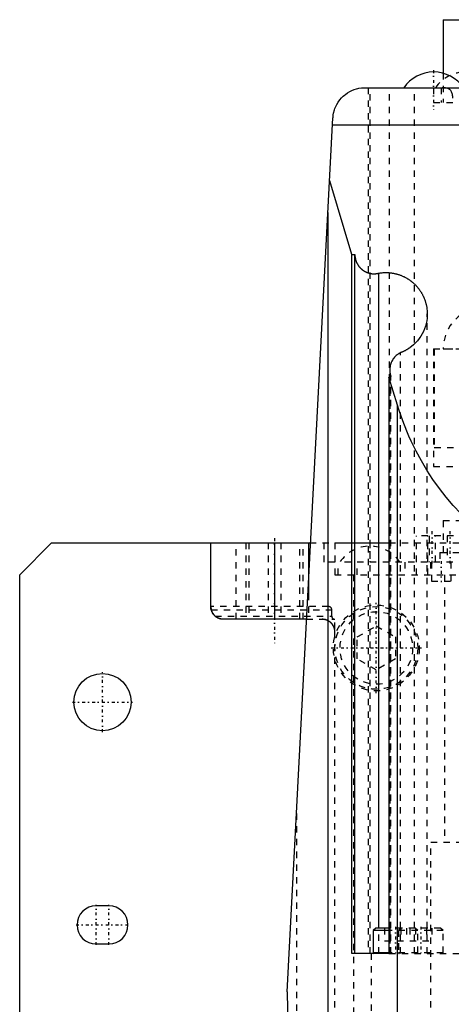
# Model space of a CAD drawing. Extents: x -100 to 100, y -99 to 429.
# Tile 11 of 14: x -100 to -32, y 84 to 238. Entities that reach past the tile are written whole.
import ezdxf

# ---------------------------------------------------------------- set-up
doc = ezdxf.new("R2010")
doc.units = 0
doc.linetypes.add('CENTER', pattern=[1.5, 0.45, -0.5, 0.05, -0.5])
doc.linetypes.add('DASHED', pattern=[2, 1, -1])
for name, color, linetype in [('AM_0', 7, 'CONTINUOUS'), ('AM_3', 7, 'DASHED'), ('AM_7', 7, 'CENTER')]:
    doc.layers.add(name, color=color, linetype=linetype)

msp = doc.modelspace()

# ---------------------------------------------------------------- linework, layer by layer
at = {"layer": 'AM_0', "color": 7, "linetype": 'CONTINUOUS'}
for p, q in [((-33.5, 238.2), (-33.5, 229.79)), ((-33.5, 238.2), (-28.34, 238.2)), ((-45.81, 227.5), (-22.55, 227.5)), ((-58, 85.5), (-50.81, 222.76)), ((-22.55, 221.64), (-50.87, 221.64)), ((-47.82, 201.29), (-51.32, 212.9)), ((-51.58, 36.5), (-51.58, 207.93)), ((-47.82, 201.29), (-47.36, 201.29)), ((-47.82, 91.5), (-47.82, 201.29)), ((-47.36, 91.5), (-47.36, 201.29)), ((-43.63, 95.5), (-43.63, 198.38)), ((-41.89, 183.18), (-41.89, 182.09)), ((-41.71, 182.15), (-42.01, 182.05)), ((-40.68, 177.66), (-42.01, 182.05)), ((-42.01, 182.05), (-42.01, 91.5)), ((-40.68, 36.5), (-40.68, 177.66)), ((-100, 151), (-95, 156)), ((-95, 156), (-54.43, 156)), ((-70, 146), (-70, 156)), ((-60, 156), (-60, 144)), ((-54.64, 156), (-54.64, 148.01)), ((-50.5, 156), (-42.01, 156)), ((-100, 32), (-100, 151)), ((-70, 146), (-69.99, 146)), ((-54.97, 144), (-68, 144)), ((-86, 99), (-88, 99)), ((-44.1, 95.5), (-44.5, 95.1)), ((-44.5, 95.1), (-44.5, 91.6)), ((-42.01, 95.1), (-44.5, 95.1)), ((-42.01, 95.5), (-44.1, 95.5)), ((-88, 93), (-86, 93)), ((-42.01, 91.5), (-47.82, 91.5)), ((-42.01, 91.6), (-44.5, 91.6)), ((-58, 85.5), (-57.14, 36.5))]:
    msp.add_line(p, q, dxfattribs=at)
for points in [[(-50.81, 222.76, 0), (-50.8, 222.81, 0), (-50.8, 222.9, 0), (-50.79, 222.98, 0), (-50.79, 223.03, 0), (-50.78, 223.07, 0), (-50.77, 223.16, 0), (-50.76, 223.25, 0), (-50.7, 223.54, 0), (-50.57, 224.03, 0), (-50.49, 224.26, 0), (-50.41, 224.48, 0), (-50.21, 224.89, 0), (-49.99, 225.26, 0), (-49.74, 225.59, 0), (-49.47, 225.91, 0), (-49.18, 226.2, 0), (-49.02, 226.33, 0), (-48.86, 226.46, 0), (-48.53, 226.7, 0), (-48.18, 226.9, 0), (-47.83, 227.08, 0), (-47.46, 227.22, 0), (-47.09, 227.33, 0), (-46.91, 227.38, 0), (-46.72, 227.42, 0), (-46.35, 227.47, 0), (-45.99, 227.5, 0), (-45.81, 227.5, 0)], [(-47.36, 201.29, 0), (-47.36, 201.26, 0), (-47.36, 201.21, 0), (-47.36, 201.16, 0), (-47.36, 201.14, 0), (-47.35, 201.11, 0), (-47.35, 201.06, 0), (-47.35, 201.01, 0), (-47.34, 200.96, 0), (-47.34, 200.91, 0), (-47.33, 200.86, 0), (-47.33, 200.84, 0), (-47.32, 200.81, 0), (-47.31, 200.76, 0), (-47.3, 200.71, 0), (-47.29, 200.66, 0), (-47.28, 200.61, 0), (-47.27, 200.57, 0), (-47.27, 200.54, 0), (-47.26, 200.52, 0), (-47.25, 200.47, 0), (-47.23, 200.42, 0), (-47.22, 200.4, 0), (-47.22, 200.37, 0), (-47.2, 200.32, 0), (-47.18, 200.28, 0), (-47.17, 200.25, 0), (-47.17, 200.23, 0), (-47.15, 200.18, 0), (-47.13, 200.13, 0), (-47.11, 200.09, 0), (-47.09, 200.04, 0), (-47.07, 200, 0), (-47.06, 199.97, 0), (-47.04, 199.95, 0), (-47.02, 199.91, 0), (-47, 199.86, 0), (-46.97, 199.82, 0), (-46.95, 199.77, 0), (-46.92, 199.73, 0), (-46.91, 199.71, 0), (-46.9, 199.69, 0), (-46.87, 199.64, 0), (-46.84, 199.6, 0), (-46.81, 199.56, 0), (-46.78, 199.52, 0), (-46.75, 199.48, 0), (-46.74, 199.46, 0), (-46.72, 199.44, 0), (-46.69, 199.4, 0), (-46.66, 199.36, 0), (-46.63, 199.32, 0), (-46.59, 199.28, 0), (-46.56, 199.25, 0), (-46.54, 199.23, 0), (-46.52, 199.21, 0), (-46.49, 199.17, 0), (-46.45, 199.14, 0), (-46.42, 199.1, 0), (-46.38, 199.07, 0), (-46.34, 199.04, 0), (-46.32, 199.02, 0), (-46.3, 199, 0), (-46.27, 198.97, 0), (-46.23, 198.94, 0), (-46.21, 198.92, 0), (-46.19, 198.91, 0), (-46.15, 198.88, 0), (-46.11, 198.85, 0), (-46.08, 198.83, 0), (-46.06, 198.82, 0), (-46.02, 198.79, 0), (-45.98, 198.76, 0), (-45.94, 198.74, 0), (-45.89, 198.71, 0), (-45.85, 198.68, 0), (-45.83, 198.67, 0), (-45.81, 198.66, 0), (-45.76, 198.64, 0), (-45.72, 198.61, 0), (-45.67, 198.59, 0), (-45.63, 198.57, 0), (-45.58, 198.55, 0), (-45.56, 198.54, 0), (-45.53, 198.53, 0), (-45.49, 198.51, 0), (-45.44, 198.49, 0), (-45.39, 198.47, 0), (-45.35, 198.45, 0), (-45.3, 198.44, 0), (-45.27, 198.43, 0), (-45.25, 198.42, 0), (-45.2, 198.41, 0), (-45.15, 198.39, 0), (-45.1, 198.38, 0), (-45.06, 198.37, 0), (-45.01, 198.36, 0), (-44.98, 198.35, 0), (-44.96, 198.35, 0), (-44.91, 198.34, 0), (-44.86, 198.33, 0), (-44.81, 198.32, 0), (-44.76, 198.31, 0), (-44.71, 198.31, 0), (-44.68, 198.3, 0), (-44.66, 198.3, 0), (-44.61, 198.3, 0), (-44.56, 198.29, 0), (-44.53, 198.29, 0), (-44.51, 198.29, 0), (-44.46, 198.29, 0), (-44.41, 198.29, 0), (-44.38, 198.29, 0), (-44.36, 198.29, 0), (-44.31, 198.29, 0), (-44.26, 198.29, 0), (-44.2, 198.29, 0), (-44.15, 198.29, 0), (-44.1, 198.3, 0), (-44.08, 198.3, 0), (-44.05, 198.3, 0), (-44, 198.31, 0), (-43.95, 198.31, 0), (-43.9, 198.32, 0), (-43.85, 198.33, 0), (-43.8, 198.34, 0), (-43.78, 198.34, 0), (-43.75, 198.35, 0), (-43.71, 198.36, 0), (-43.66, 198.37, 0), (-43.63, 198.38, 0)], [(-43.63, 198.38, 0), (-43.58, 198.39, 0), (-43.48, 198.4, 0), (-43.37, 198.42, 0), (-43.32, 198.42, 0), (-43.27, 198.43, 0), (-43.16, 198.44, 0), (-43.06, 198.45, 0), (-42.95, 198.46, 0), (-42.85, 198.47, 0), (-42.74, 198.47, 0), (-42.69, 198.47, 0), (-42.64, 198.47, 0), (-42.53, 198.48, 0), (-42.43, 198.48, 0), (-42.32, 198.47, 0), (-42.22, 198.47, 0), (-42.11, 198.46, 0), (-42.06, 198.46, 0), (-42.01, 198.46, 0), (-41.9, 198.45, 0), (-41.8, 198.44, 0), (-41.75, 198.43, 0), (-41.7, 198.43, 0), (-41.59, 198.41, 0), (-41.49, 198.4, 0), (-41.44, 198.39, 0), (-41.38, 198.38, 0), (-41.28, 198.36, 0), (-41.18, 198.34, 0), (-41.08, 198.32, 0), (-40.97, 198.29, 0), (-40.87, 198.27, 0), (-40.82, 198.26, 0), (-40.77, 198.24, 0), (-40.67, 198.21, 0), (-40.57, 198.18, 0), (-40.47, 198.15, 0), (-40.37, 198.12, 0), (-40.27, 198.08, 0), (-40.22, 198.06, 0), (-40.17, 198.04, 0), (-40.07, 198.01, 0), (-39.98, 197.97, 0), (-39.88, 197.92, 0), (-39.78, 197.88, 0), (-39.69, 197.84, 0), (-39.64, 197.81, 0), (-39.59, 197.79, 0), (-39.5, 197.74, 0), (-39.41, 197.69, 0), (-39.32, 197.64, 0), (-39.22, 197.59, 0), (-39.13, 197.54, 0), (-39.09, 197.51, 0), (-39.04, 197.48, 0), (-38.96, 197.42, 0), (-38.87, 197.37, 0), (-38.78, 197.31, 0), (-38.7, 197.25, 0), (-38.61, 197.18, 0), (-38.57, 197.15, 0), (-38.53, 197.12, 0), (-38.45, 197.06, 0), (-38.36, 196.99, 0), (-38.32, 196.96, 0), (-38.28, 196.92, 0), (-38.2, 196.85, 0), (-38.13, 196.78, 0), (-38.09, 196.75, 0), (-38.05, 196.71, 0), (-37.97, 196.64, 0), (-37.9, 196.56, 0), (-37.82, 196.49, 0), (-37.75, 196.41, 0), (-37.68, 196.34, 0), (-37.65, 196.3, 0), (-37.61, 196.26, 0), (-37.54, 196.18, 0), (-37.47, 196.1, 0), (-37.41, 196.01, 0), (-37.34, 195.93, 0), (-37.28, 195.85, 0), (-37.25, 195.81, 0), (-37.22, 195.76, 0), (-37.16, 195.68, 0), (-37.1, 195.59, 0), (-37.04, 195.5, 0), (-36.98, 195.41, 0), (-36.93, 195.32, 0), (-36.9, 195.28, 0), (-36.88, 195.23, 0), (-36.82, 195.14, 0), (-36.77, 195.05, 0), (-36.73, 194.96, 0), (-36.68, 194.86, 0), (-36.63, 194.77, 0), (-36.61, 194.72, 0), (-36.59, 194.67, 0), (-36.54, 194.58, 0), (-36.5, 194.48, 0), (-36.46, 194.38, 0), (-36.43, 194.28, 0), (-36.39, 194.19, 0), (-36.37, 194.14, 0), (-36.35, 194.09, 0), (-36.32, 193.99, 0), (-36.29, 193.89, 0), (-36.27, 193.84, 0), (-36.26, 193.79, 0), (-36.23, 193.68, 0), (-36.2, 193.58, 0), (-36.19, 193.53, 0), (-36.18, 193.48, 0), (-36.15, 193.38, 0), (-36.13, 193.28, 0), (-36.07, 192.91, 0), (-36.01, 192.29, 0), (-36, 191.97, 0)], [(-36, 191.97, 0), (-36, 191.75, 0), (-36.03, 191.32, 0), (-36.09, 190.88, 0), (-36.13, 190.67, 0), (-36.18, 190.46, 0), (-36.29, 190.04, 0), (-36.44, 189.63, 0), (-36.61, 189.22, 0), (-36.8, 188.84, 0), (-37.03, 188.46, 0), (-37.15, 188.28, 0), (-37.27, 188.1, 0), (-37.54, 187.76, 0), (-37.84, 187.44, 0), (-38.15, 187.13, 0), (-38.48, 186.85, 0), (-38.69, 186.7, 0), (-38.75, 186.66, 0), (-38.81, 186.62, 0), (-38.84, 186.6, 0), (-38.87, 186.58, 0), (-38.93, 186.54, 0), (-38.99, 186.5, 0), (-39.02, 186.48, 0), (-39.05, 186.46, 0), (-39.11, 186.42, 0), (-39.17, 186.38, 0), (-39.2, 186.36, 0), (-39.23, 186.34, 0), (-39.3, 186.31, 0), (-39.36, 186.27, 0), (-39.42, 186.24, 0), (-39.49, 186.2, 0), (-39.55, 186.17, 0), (-39.59, 186.15, 0), (-39.62, 186.14, 0), (-39.68, 186.11, 0), (-39.75, 186.07, 0), (-39.82, 186.04, 0), (-39.88, 186.01, 0), (-39.95, 185.99, 0), (-39.98, 185.97, 0), (-40.02, 185.96, 0), (-40.08, 185.93, 0), (-40.15, 185.9, 0), (-40.18, 185.89, 0)], [(-40.18, 185.89, 0), (-40.2, 185.88, 0), (-40.23, 185.87, 0), (-40.25, 185.86, 0), (-40.27, 185.85, 0), (-40.28, 185.84, 0), (-40.31, 185.83, 0), (-40.34, 185.81, 0), (-40.36, 185.8, 0), (-40.39, 185.78, 0), (-40.42, 185.77, 0), (-40.43, 185.76, 0), (-40.44, 185.75, 0), (-40.47, 185.73, 0), (-40.5, 185.72, 0), (-40.59, 185.66, 0), (-40.67, 185.6, 0), (-40.74, 185.55, 0), (-40.88, 185.42, 0), (-41.02, 185.3, 0), (-41.15, 185.16, 0), (-41.27, 185.01, 0), (-41.38, 184.86, 0), (-41.43, 184.78, 0), (-41.48, 184.7, 0), (-41.57, 184.54, 0), (-41.65, 184.37, 0), (-41.71, 184.19, 0), (-41.77, 184.01, 0), (-41.82, 183.83, 0), (-41.84, 183.74, 0), (-41.85, 183.65, 0), (-41.88, 183.46, 0), (-41.89, 183.28, 0), (-41.89, 183.18, 0)], [(-41.89, 183.18, 0), (-41.89, 183.15, 0), (-41.89, 183.09, 0), (-41.89, 183.04, 0), (-41.88, 183.01, 0), (-41.88, 182.98, 0), (-41.88, 182.92, 0), (-41.87, 182.86, 0), (-41.87, 182.8, 0), (-41.86, 182.75, 0), (-41.85, 182.69, 0), (-41.84, 182.66, 0), (-41.84, 182.63, 0), (-41.83, 182.57, 0), (-41.82, 182.52, 0), (-41.8, 182.46, 0), (-41.79, 182.4, 0), (-41.77, 182.35, 0), (-41.76, 182.32, 0), (-41.76, 182.29, 0), (-41.74, 182.24, 0), (-41.72, 182.18, 0), (-41.71, 182.15, 0)], [(-22, 153.57, 0), (-22.73, 154.02, 0), (-24.18, 154.98, 0), (-25.58, 155.99, 0), (-26.27, 156.52, 0), (-26.94, 157.07, 0), (-28.26, 158.19, 0), (-29.53, 159.37, 0), (-30.75, 160.6, 0), (-31.92, 161.88, 0), (-33.03, 163.2, 0), (-33.57, 163.88, 0), (-34.09, 164.57, 0), (-35.1, 165.98, 0), (-36.05, 167.43, 0), (-36.93, 168.92, 0), (-37.76, 170.44, 0), (-38.52, 172, 0), (-38.88, 172.79, 0), (-39.22, 173.58, 0), (-39.86, 175.19, 0), (-40.42, 176.83, 0), (-40.68, 177.66, 0)], [(-69.94, 145.5, 0), (-69.94, 145.5, 0), (-69.94, 145.51, 0), (-69.94, 145.52, 0), (-69.94, 145.52, 0), (-69.94, 145.52, 0), (-69.94, 145.53, 0), (-69.95, 145.54, 0), (-69.95, 145.54, 0), (-69.95, 145.55, 0), (-69.95, 145.56, 0), (-69.95, 145.56, 0), (-69.95, 145.57, 0), (-69.95, 145.57, 0), (-69.96, 145.58, 0), (-69.96, 145.59, 0), (-69.96, 145.59, 0), (-69.96, 145.6, 0), (-69.96, 145.6, 0), (-69.96, 145.61, 0), (-69.96, 145.62, 0), (-69.96, 145.62, 0), (-69.96, 145.63, 0), (-69.97, 145.63, 0), (-69.97, 145.64, 0), (-69.97, 145.64, 0), (-69.97, 145.65, 0), (-69.97, 145.65, 0), (-69.97, 145.66, 0), (-69.97, 145.66, 0), (-69.97, 145.67, 0), (-69.97, 145.68, 0), (-69.98, 145.69, 0), (-69.98, 145.69, 0), (-69.98, 145.69, 0), (-69.98, 145.7, 0), (-69.98, 145.71, 0), (-69.98, 145.71, 0), (-69.98, 145.72, 0), (-69.98, 145.73, 0), (-69.98, 145.73, 0), (-69.98, 145.73, 0), (-69.98, 145.74, 0), (-69.98, 145.75, 0), (-69.98, 145.75, 0), (-69.99, 145.76, 0), (-69.99, 145.76, 0), (-69.99, 145.77, 0), (-69.99, 145.77, 0), (-69.99, 145.78, 0), (-69.99, 145.78, 0), (-69.99, 145.79, 0), (-69.99, 145.79, 0), (-69.99, 145.8, 0), (-69.99, 145.8, 0), (-69.99, 145.81, 0), (-69.99, 145.81, 0), (-69.99, 145.82, 0), (-69.99, 145.82, 0), (-69.99, 145.83, 0), (-69.99, 145.83, 0), (-69.99, 145.84, 0), (-69.99, 145.84, 0), (-69.99, 145.84, 0), (-69.99, 145.85, 0), (-69.99, 145.85, 0), (-69.99, 145.85, 0), (-70, 145.86, 0), (-70, 145.86, 0), (-70, 145.87, 0), (-70, 145.87, 0), (-70, 145.87, 0), (-70, 145.88, 0), (-70, 145.88, 0), (-70, 145.89, 0), (-70, 145.89, 0), (-70, 145.89, 0), (-70, 145.9, 0), (-70, 145.9, 0), (-70, 145.91, 0), (-70, 145.91, 0), (-70, 145.91, 0), (-70, 145.92, 0), (-70, 145.92, 0), (-70, 145.92, 0), (-70, 145.93, 0), (-70, 145.93, 0), (-70, 145.93, 0), (-70, 145.94, 0), (-70, 145.94, 0), (-70, 145.94, 0), (-70, 145.94, 0), (-70, 145.95, 0), (-70, 145.95, 0), (-70, 145.95, 0), (-70, 145.96, 0), (-70, 145.96, 0), (-70, 145.96, 0), (-70, 145.96, 0), (-70, 145.97, 0), (-70, 145.97, 0), (-70, 145.97, 0), (-70, 145.97, 0), (-70, 145.98, 0), (-70, 145.98, 0), (-70, 145.98, 0), (-70, 145.98, 0), (-70, 145.98, 0), (-70, 145.98, 0), (-70, 145.98, 0), (-70, 145.99, 0), (-70, 145.99, 0), (-70, 145.99, 0), (-70, 145.99, 0), (-70, 145.99, 0), (-70, 145.99, 0), (-70, 145.99, 0), (-70, 145.99, 0), (-70, 146, 0), (-70, 146, 0), (-70, 146, 0), (-70, 146, 0), (-70, 146, 0), (-70, 146, 0), (-70, 146, 0), (-70, 146, 0), (-70, 146, 0), (-70, 146, 0), (-70, 146, 0), (-70, 146, 0), (-70, 146, 0)], [(-69.97, 145.63, 0), (-69.97, 145.63, 0), (-69.97, 145.64, 0), (-69.97, 145.64, 0), (-69.97, 145.65, 0), (-69.97, 145.65, 0), (-69.97, 145.66, 0), (-69.97, 145.66, 0), (-69.97, 145.67, 0), (-69.97, 145.67, 0), (-69.97, 145.68, 0), (-69.97, 145.68, 0), (-69.98, 145.68, 0), (-69.98, 145.69, 0), (-69.98, 145.7, 0), (-69.98, 145.7, 0), (-69.98, 145.71, 0), (-69.98, 145.71, 0), (-69.98, 145.72, 0), (-69.98, 145.72, 0), (-69.98, 145.72, 0), (-69.98, 145.73, 0), (-69.98, 145.73, 0), (-69.98, 145.73, 0), (-69.98, 145.74, 0), (-69.98, 145.75, 0), (-69.98, 145.75, 0), (-69.98, 145.75, 0), (-69.99, 145.76, 0), (-69.99, 145.76, 0), (-69.99, 145.77, 0), (-69.99, 145.77, 0), (-69.99, 145.78, 0), (-69.99, 145.78, 0), (-69.99, 145.78, 0), (-69.99, 145.79, 0), (-69.99, 145.79, 0), (-69.99, 145.8, 0), (-69.99, 145.8, 0), (-69.99, 145.81, 0), (-69.99, 145.81, 0), (-69.99, 145.81, 0), (-69.99, 145.82, 0), (-69.99, 145.82, 0), (-69.99, 145.82, 0), (-69.99, 145.83, 0), (-69.99, 145.83, 0), (-69.99, 145.84, 0), (-69.99, 145.84, 0), (-69.99, 145.84, 0), (-69.99, 145.85, 0), (-69.99, 145.85, 0), (-69.99, 145.85, 0), (-70, 145.86, 0), (-70, 145.86, 0), (-70, 145.86, 0), (-70, 145.87, 0), (-70, 145.87, 0), (-70, 145.87, 0), (-70, 145.88, 0), (-70, 145.88, 0), (-70, 145.88, 0), (-70, 145.89, 0), (-70, 145.89, 0), (-70, 145.89, 0), (-70, 145.9, 0), (-70, 145.9, 0), (-70, 145.9, 0), (-70, 145.9, 0), (-70, 145.91, 0), (-70, 145.91, 0), (-70, 145.91, 0), (-70, 145.92, 0), (-70, 145.92, 0), (-70, 145.92, 0), (-70, 145.93, 0), (-70, 145.93, 0), (-70, 145.93, 0), (-70, 145.93, 0), (-70, 145.93, 0), (-70, 145.94, 0), (-70, 145.94, 0), (-70, 145.94, 0), (-70, 145.94, 0), (-70, 145.95, 0), (-70, 145.95, 0), (-70, 145.95, 0), (-70, 145.95, 0), (-70, 145.96, 0), (-70, 145.96, 0), (-70, 145.96, 0), (-70, 145.96, 0), (-70, 145.96, 0), (-70, 145.97, 0), (-70, 145.97, 0), (-70, 145.97, 0), (-70, 145.97, 0), (-70, 145.97, 0), (-70, 145.97, 0), (-70, 145.98, 0), (-70, 145.98, 0), (-70, 145.98, 0), (-70, 145.98, 0), (-70, 145.98, 0), (-70, 145.98, 0), (-70, 145.98, 0), (-70, 145.99, 0), (-70, 145.99, 0), (-70, 145.99, 0), (-70, 145.99, 0), (-70, 145.99, 0), (-70, 145.99, 0), (-70, 145.99, 0), (-70, 145.99, 0), (-70, 145.99, 0), (-70, 145.99, 0), (-70, 146, 0), (-70, 146, 0), (-70, 146, 0), (-70, 146, 0), (-70, 146, 0), (-70, 146, 0), (-70, 146, 0), (-70, 146, 0), (-70, 146, 0), (-70, 146, 0), (-70, 146, 0), (-70, 146, 0), (-70, 146, 0), (-70, 146, 0), (-70, 146, 0)], [(-69.99, 146, 0), (-69.99, 146, 0), (-69.99, 146, 0), (-69.99, 146, 0), (-69.99, 146, 0), (-69.99, 146, 0), (-69.99, 146, 0), (-69.99, 146, 0), (-69.99, 146, 0), (-69.98, 146, 0), (-69.98, 146, 0), (-69.98, 146, 0), (-69.98, 146, 0), (-69.98, 146, 0), (-69.98, 145.99, 0), (-69.98, 145.99, 0), (-69.98, 145.99, 0), (-69.98, 145.99, 0), (-69.98, 145.99, 0), (-69.98, 145.99, 0), (-69.98, 145.99, 0), (-69.98, 145.99, 0), (-69.98, 145.99, 0), (-69.98, 145.98, 0), (-69.98, 145.98, 0), (-69.98, 145.98, 0), (-69.98, 145.98, 0), (-69.98, 145.98, 0), (-69.98, 145.98, 0), (-69.98, 145.98, 0), (-69.98, 145.97, 0), (-69.98, 145.97, 0), (-69.98, 145.97, 0), (-69.98, 145.97, 0), (-69.98, 145.97, 0), (-69.98, 145.96, 0), (-69.98, 145.96, 0), (-69.98, 145.96, 0), (-69.98, 145.96, 0), (-69.97, 145.95, 0), (-69.97, 145.95, 0), (-69.97, 145.95, 0), (-69.97, 145.95, 0), (-69.97, 145.94, 0), (-69.97, 145.94, 0), (-69.97, 145.94, 0), (-69.97, 145.93, 0), (-69.97, 145.93, 0), (-69.97, 145.93, 0), (-69.97, 145.93, 0), (-69.97, 145.92, 0), (-69.97, 145.92, 0), (-69.97, 145.92, 0), (-69.97, 145.91, 0), (-69.97, 145.91, 0), (-69.97, 145.91, 0), (-69.97, 145.9, 0), (-69.97, 145.9, 0), (-69.97, 145.9, 0), (-69.97, 145.89, 0), (-69.97, 145.89, 0), (-69.97, 145.89, 0), (-69.97, 145.88, 0), (-69.97, 145.88, 0), (-69.97, 145.88, 0), (-69.97, 145.87, 0), (-69.97, 145.87, 0), (-69.96, 145.87, 0), (-69.96, 145.86, 0), (-69.96, 145.86, 0), (-69.96, 145.86, 0), (-69.96, 145.85, 0), (-69.96, 145.85, 0), (-69.96, 145.84, 0), (-69.96, 145.84, 0), (-69.96, 145.83, 0), (-69.96, 145.83, 0), (-69.96, 145.83, 0), (-69.96, 145.82, 0), (-69.96, 145.82, 0), (-69.96, 145.81, 0), (-69.96, 145.81, 0), (-69.96, 145.8, 0), (-69.96, 145.8, 0), (-69.96, 145.8, 0), (-69.96, 145.79, 0), (-69.96, 145.79, 0), (-69.96, 145.78, 0), (-69.96, 145.78, 0), (-69.96, 145.77, 0), (-69.96, 145.77, 0), (-69.96, 145.76, 0), (-69.96, 145.76, 0), (-69.96, 145.75, 0), (-69.96, 145.75, 0), (-69.96, 145.74, 0), (-69.96, 145.73, 0), (-69.96, 145.73, 0), (-69.96, 145.73, 0), (-69.95, 145.72, 0), (-69.95, 145.72, 0), (-69.95, 145.71, 0), (-69.95, 145.7, 0), (-69.95, 145.7, 0), (-69.95, 145.69, 0), (-69.95, 145.69, 0), (-69.95, 145.68, 0), (-69.95, 145.68, 0), (-69.95, 145.68, 0), (-69.95, 145.67, 0), (-69.95, 145.67, 0), (-69.95, 145.66, 0), (-69.95, 145.66, 0), (-69.95, 145.65, 0), (-69.95, 145.65, 0), (-69.95, 145.64, 0), (-69.95, 145.63, 0), (-69.95, 145.63, 0), (-69.95, 145.62, 0), (-69.95, 145.62, 0), (-69.95, 145.61, 0), (-69.95, 145.61, 0), (-69.95, 145.6, 0), (-69.95, 145.59, 0), (-69.95, 145.59, 0), (-69.95, 145.58, 0), (-69.95, 145.58, 0), (-69.95, 145.57, 0), (-69.95, 145.57, 0), (-69.95, 145.56, 0), (-69.95, 145.56, 0)], [(-69.94, 145.5, 0), (-69.94, 145.5, 0), (-69.94, 145.51, 0), (-69.94, 145.51, 0), (-69.94, 145.52, 0), (-69.94, 145.52, 0), (-69.94, 145.53, 0), (-69.94, 145.53, 0), (-69.95, 145.54, 0), (-69.95, 145.54, 0), (-69.95, 145.55, 0), (-69.95, 145.55, 0), (-69.95, 145.56, 0), (-69.95, 145.56, 0), (-69.95, 145.57, 0), (-69.95, 145.57, 0), (-69.96, 145.58, 0), (-69.96, 145.59, 0), (-69.96, 145.59, 0), (-69.96, 145.59, 0), (-69.96, 145.6, 0), (-69.96, 145.6, 0), (-69.96, 145.61, 0)], [(-68, 144, 0), (-68.09, 144, 0), (-68.27, 144.02, 0), (-68.43, 144.05, 0), (-68.51, 144.07, 0), (-68.59, 144.09, 0), (-68.75, 144.14, 0), (-68.89, 144.21, 0), (-69.02, 144.28, 0), (-69.15, 144.37, 0), (-69.27, 144.46, 0), (-69.33, 144.5, 0), (-69.38, 144.55, 0), (-69.48, 144.66, 0), (-69.57, 144.77, 0), (-69.66, 144.88, 0), (-69.73, 145, 0), (-69.79, 145.12, 0), (-69.82, 145.18, 0), (-69.85, 145.24, 0), (-69.9, 145.37, 0), (-69.93, 145.49, 0), (-69.95, 145.56, 0)], [(-68, 144, 0), (-68.04, 144, 0), (-68.11, 144, 0), (-68.19, 144.01, 0), (-68.23, 144.01, 0), (-68.27, 144.02, 0), (-68.34, 144.03, 0), (-68.42, 144.04, 0), (-68.5, 144.06, 0), (-68.58, 144.08, 0), (-68.65, 144.11, 0), (-68.69, 144.12, 0), (-68.73, 144.14, 0), (-68.8, 144.17, 0), (-68.88, 144.2, 0), (-68.95, 144.24, 0), (-69.02, 144.28, 0), (-69.09, 144.32, 0), (-69.13, 144.35, 0), (-69.16, 144.37, 0), (-69.2, 144.4, 0), (-69.21, 144.41, 0), (-69.22, 144.42, 0), (-69.23, 144.42, 0), (-69.23, 144.42, 0), (-69.24, 144.43, 0), (-69.25, 144.44, 0), (-69.26, 144.45, 0), (-69.28, 144.46, 0), (-69.29, 144.47, 0), (-69.29, 144.47, 0), (-69.3, 144.48, 0), (-69.31, 144.49, 0), (-69.32, 144.5, 0), (-69.32, 144.5, 0)], [(-68.93, 144.23, 0), (-68.96, 144.25, 0), (-69.02, 144.28, 0), (-69.07, 144.31, 0), (-69.1, 144.33, 0)]]:
    msp.add_polyline3d(points, dxfattribs=at)
msp.add_circle((-87, 131), 4.5, dxfattribs=at)
for centre, radius, start, end in [((-35, 224.33), 5.66, 34.0607, 145.9393), ((-68, 146), 2, 194.4775, 228.5904), ((-88, 96), 3, 90, 270), ((-86, 96), 3, 270, 90), ((-44.4, 91.6), 0.1, 180, 270)]:
    msp.add_arc(centre, radius, start, end, dxfattribs=at)
at = {"layer": 'AM_3', "color": 6, "linetype": 'DASHED'}
for p, q in [((-33.5, 229.79), (-33.5, 225.2)), ((-45.28, 227.5), (-45.28, 91.5)), ((-44.94, 91.5), (-44.94, 227.5)), ((-41.94, 91.5), (-41.94, 227.5)), ((-38, 91.5), (-38, 227.5)), ((-35, 227.5), (-35, 225.2)), ((-33.79, 227.5), (-33.79, 225.2)), ((-35, 225.2), (35, 225.2)), ((-36, 91.5), (-36, 191.97)), ((-40.18, 91.5), (-40.18, 185.89)), ((-35, 186.47), (-35, 168)), ((-35, 186.47), (35, 186.47)), ((-34.89, 186.47), (-34.89, 171)), ((-33.5, 186.51), (-33.5, 186.47)), ((-33.5, 186.51), (-0.5, 186.51)), ((-41.89, 182.09), (-41.89, 91.5)), ((-41.71, 91.5), (-41.71, 182.15)), ((-34.89, 171), (-27.69, 171)), ((-35, 168), (35, 168)), ((-33.5, 159.5), (-33.5, 154.5)), ((-33.5, 159.5), (-0.5, 159.5)), ((-29.89, 157.1), (-37.69, 157.1)), ((-37.69, 151), (-37.69, 157.1)), ((-35.93, 151), (-35.93, 157.1)), ((-35.92, 151), (-35.92, 157.1)), ((-35.72, 157.1), (-35.72, 153)), ((-34.72, 153), (-34.72, 157.1)), ((-32.88, 157.1), (-32.88, 153)), ((-66, 144), (-66, 156)), ((-64.5, 156), (-64.5, 144)), ((-64, 156), (-64, 144)), ((-61, 156), (-61, 144)), ((-59, 156), (-59, 144)), ((-56, 144), (-56, 156)), ((-55.5, 144), (-55.5, 156)), ((-54.43, 156), (-50.5, 156)), ((-52.21, 153), (-52.21, 156)), ((-50.5, 156), (-50.5, 151)), ((-42.01, 156), (42.01, 156)), ((-34, 154.5), (-34, 153)), ((-34, 154.5), (34, 154.5)), ((-50.5, 153), (-52.21, 153)), ((-50, 151), (-50, 153)), ((50, 153), (-50, 153)), ((-47, 151), (-47, 153)), ((-39.5, 153), (-39.5, 151)), ((-35.51, 153), (-35.51, 151)), ((-35.35, 153), (-35.35, 150)), ((-32.25, 150), (-32.25, 153)), ((-50.5, 151), (50.5, 151)), ((-47.59, 151), (-47.59, 39)), ((-33.3, 151), (-33.3, 109)), ((-35.35, 150), (-32.25, 150)), ((-54.64, 148.01), (-54.64, 144)), ((-51.5, 146), (-69.99, 146)), ((-69.96, 145.61), (-69.97, 145.63)), ((-69.94, 145.5), (-51, 145.5)), ((-51, 144.5), (-51, 145.5)), ((-69.32, 144.5), (-51, 144.5)), ((-54.97, 144), (-50.5, 144)), ((-50.5, 142.5), (-50.5, 144)), ((-50.56, 142.5), (-50.5, 142.5)), ((-47, 141.23), (-44, 142.96)), ((-44, 142.96), (-41, 141.23)), ((-50.5, 39), (-50.5, 142)), ((-47, 137.77), (-47, 141.23)), ((-41, 141.23), (-41, 137.77)), ((-44, 136.04), (-47, 137.77)), ((-41, 137.77), (-44, 136.04)), ((-56.48, 36.5), (-56.48, 114.58)), ((-35.44, 39), (-35.44, 109)), ((-35.44, 109), (35.44, 109)), ((-43.63, 91.5), (-43.63, 95.5)), ((-42.73, 95.5), (-42.73, 93.5)), ((-33.9, 95.5), (-42.01, 95.5)), ((-33.5, 95.1), (-42.01, 95.1)), ((-41.87, 95.5), (-41.87, 93.5)), ((-40.1, 95.5), (-40.5, 95.1)), ((-40.5, 95.1), (-40.5, 91.6)), ((-40.13, 95.5), (-40.13, 93.5)), ((-39.27, 95.5), (-39.27, 93.5)), ((-38.73, 95.5), (-38.73, 93.5)), ((-37.5, 95.1), (-37.9, 95.5)), ((-37.87, 95.5), (-37.87, 93.5)), ((-37.5, 91.6), (-37.5, 95.1)), ((-36.13, 95.5), (-36.13, 93.5)), ((-35.27, 95.5), (-35.27, 93.5)), ((-33.5, 95.1), (-33.9, 95.5)), ((-33.5, 91.6), (-33.5, 95.1)), ((-42.73, 93.5), (-39.27, 93.5)), ((-38.73, 93.5), (-35.27, 93.5)), ((-44.73, 36.5), (-44.73, 91.5)), ((-33.5, 91.6), (-42.01, 91.6)), ((-42.01, 91.5), (-29.16, 91.5))]:
    msp.add_line(p, q, dxfattribs=at)
for points in [[(-32, 225.85, 0), (-32, 225.94, 0), (-32.01, 226.12, 0), (-32.02, 226.28, 0), (-32.03, 226.36, 0), (-32.04, 226.44, 0), (-32.08, 226.59, 0), (-32.12, 226.72, 0), (-32.17, 226.85, 0), (-32.24, 226.97, 0), (-32.32, 227.08, 0), (-32.36, 227.13, 0), (-32.41, 227.17, 0), (-32.52, 227.25, 0), (-32.64, 227.32, 0), (-32.77, 227.38, 0), (-32.91, 227.42, 0), (-33.06, 227.46, 0), (-33.14, 227.47, 0), (-33.22, 227.48, 0), (-33.38, 227.49, 0), (-33.56, 227.5, 0), (-33.65, 227.5, 0)], [(-69.1, 144.33, 0), (-69.1, 144.33, 0), (-69.12, 144.34, 0), (-69.13, 144.35, 0), (-69.14, 144.35, 0), (-69.14, 144.36, 0), (-69.16, 144.37, 0), (-69.17, 144.38, 0), (-69.18, 144.39, 0), (-69.2, 144.4, 0), (-69.21, 144.41, 0), (-69.21, 144.41, 0), (-69.22, 144.42, 0), (-69.23, 144.43, 0), (-69.25, 144.44, 0), (-69.26, 144.45, 0), (-69.27, 144.46, 0), (-69.28, 144.47, 0), (-69.29, 144.47, 0), (-69.29, 144.47, 0), (-69.31, 144.48, 0), (-69.32, 144.49, 0), (-69.32, 144.5, 0)], [(-68, 144, 0), (-68.03, 144, 0), (-68.08, 144, 0), (-68.13, 144, 0), (-68.15, 144.01, 0), (-68.18, 144.01, 0), (-68.23, 144.01, 0), (-68.29, 144.02, 0), (-68.34, 144.03, 0), (-68.4, 144.04, 0), (-68.45, 144.05, 0), (-68.48, 144.06, 0), (-68.5, 144.06, 0), (-68.56, 144.08, 0), (-68.61, 144.09, 0), (-68.66, 144.11, 0), (-68.71, 144.13, 0), (-68.76, 144.15, 0), (-68.78, 144.16, 0), (-68.81, 144.17, 0), (-68.86, 144.19, 0), (-68.91, 144.22, 0), (-68.93, 144.23, 0)], [(-50.5, 142, 0), (-50.5, 142.01, 0), (-50.5, 142.04, 0), (-50.5, 142.07, 0), (-50.5, 142.09, 0), (-50.5, 142.1, 0), (-50.5, 142.13, 0), (-50.51, 142.16, 0), (-50.51, 142.19, 0), (-50.51, 142.22, 0), (-50.52, 142.25, 0), (-50.52, 142.26, 0), (-50.52, 142.28, 0), (-50.52, 142.31, 0), (-50.53, 142.33, 0), (-50.53, 142.36, 0), (-50.54, 142.39, 0), (-50.55, 142.42, 0), (-50.55, 142.44, 0), (-50.55, 142.45, 0), (-50.56, 142.48, 0), (-50.57, 142.51, 0), (-50.57, 142.52, 0), (-50.57, 142.54, 0), (-50.58, 142.57, 0), (-50.59, 142.6, 0), (-50.6, 142.61, 0), (-50.6, 142.62, 0), (-50.61, 142.65, 0), (-50.62, 142.68, 0), (-50.63, 142.71, 0), (-50.64, 142.74, 0), (-50.65, 142.76, 0), (-50.66, 142.78, 0), (-50.66, 142.79, 0), (-50.68, 142.82, 0), (-50.69, 142.85, 0), (-50.7, 142.87, 0), (-50.71, 142.9, 0), (-50.73, 142.93, 0), (-50.73, 142.94, 0), (-50.74, 142.95, 0), (-50.76, 142.98, 0), (-50.77, 143, 0), (-50.79, 143.03, 0), (-50.8, 143.06, 0), (-50.82, 143.08, 0), (-50.82, 143.09, 0), (-50.83, 143.1, 0), (-50.85, 143.13, 0), (-50.87, 143.15, 0), (-50.88, 143.18, 0), (-50.9, 143.2, 0), (-50.92, 143.22, 0), (-50.93, 143.23, 0), (-50.94, 143.25, 0), (-50.95, 143.27, 0), (-50.97, 143.29, 0), (-50.99, 143.31, 0), (-51.01, 143.33, 0), (-51.03, 143.35, 0), (-51.04, 143.36, 0), (-51.05, 143.37, 0), (-51.07, 143.39, 0), (-51.08, 143.41, 0), (-51.09, 143.42, 0), (-51.1, 143.43, 0), (-51.12, 143.45, 0), (-51.15, 143.47, 0), (-51.16, 143.48, 0), (-51.17, 143.49, 0), (-51.19, 143.51, 0), (-51.21, 143.53, 0), (-51.23, 143.55, 0), (-51.25, 143.56, 0), (-51.28, 143.58, 0), (-51.29, 143.59, 0), (-51.3, 143.6, 0), (-51.32, 143.62, 0), (-51.34, 143.63, 0), (-51.37, 143.65, 0), (-51.39, 143.67, 0), (-51.42, 143.68, 0), (-51.43, 143.69, 0), (-51.44, 143.7, 0), (-51.47, 143.71, 0), (-51.49, 143.73, 0), (-51.52, 143.74, 0), (-51.54, 143.76, 0), (-51.57, 143.77, 0), (-51.58, 143.78, 0), (-51.59, 143.78, 0), (-51.62, 143.8, 0), (-51.65, 143.81, 0), (-51.67, 143.82, 0), (-51.7, 143.83, 0), (-51.73, 143.84, 0), (-51.74, 143.85, 0), (-51.75, 143.86, 0), (-51.78, 143.87, 0), (-51.81, 143.88, 0), (-51.83, 143.89, 0), (-51.86, 143.9, 0), (-51.89, 143.9, 0), (-51.9, 143.91, 0), (-51.92, 143.91, 0), (-51.95, 143.92, 0), (-51.97, 143.93, 0), (-51.99, 143.93, 0), (-52, 143.94, 0), (-52.03, 143.94, 0), (-52.06, 143.95, 0), (-52.07, 143.95, 0), (-52.09, 143.96, 0), (-52.12, 143.96, 0), (-52.15, 143.97, 0), (-52.17, 143.97, 0), (-52.2, 143.98, 0), (-52.23, 143.98, 0), (-52.24, 143.98, 0), (-52.26, 143.99, 0), (-52.29, 143.99, 0), (-52.32, 143.99, 0), (-52.34, 143.99, 0), (-52.37, 144, 0), (-52.4, 144, 0), (-52.42, 144, 0), (-52.43, 144, 0), (-52.46, 144, 0), (-52.49, 144, 0), (-52.5, 144, 0)], [(-50.56, 142.5, 0), (-50.58, 142.56, 0), (-50.62, 142.68, 0), (-50.67, 142.81, 0), (-50.7, 142.87, 0), (-50.73, 142.93, 0), (-50.79, 143.04, 0), (-50.87, 143.16, 0), (-50.95, 143.27, 0), (-51.04, 143.37, 0), (-51.14, 143.47, 0), (-51.2, 143.52, 0), (-51.25, 143.56, 0), (-51.37, 143.65, 0), (-51.5, 143.73, 0), (-51.63, 143.8, 0), (-51.77, 143.86, 0), (-51.92, 143.91, 0), (-52, 143.94, 0), (-52.08, 143.95, 0), (-52.24, 143.98, 0), (-52.41, 144, 0), (-52.5, 144, 0)]]:
    msp.add_polyline3d(points, dxfattribs=at)
for radius in [6.75, 6.5, 5.7]:
    msp.add_circle((-44, 139.5), radius, dxfattribs=at)
for centre, radius, start, end in [((-30, 224.33), 5.66, 34.0607, 145.9393), ((-27.01, 186.51), 6.49, 90, 180), ((-45, 149.83), 5.67, 33.9924, 146.0076), ((-51.5, 145.5), 0.5, 0, 90), ((-50.5, 144.5), 0.5, 180, 270), ((-40.4, 91.6), 0.1, 180, 270), ((-37.6, 91.6), 0.1, 270, 0), ((-33.6, 91.6), 0.1, 270, 0)]:
    msp.add_arc(centre, radius, start, end, dxfattribs=at)
at = {"layer": 'AM_7', "color": 4, "linetype": 'CENTER'}
for p, q in [((-35, 230.27), (-35, 224.05)), ((-35.22, 152.75), (-35.22, 158.25)), ((-32.38, 152.75), (-32.38, 158.25)), ((-60, 156.75), (-60, 140.25)), ((-45, 155.62), (-45, 152.88)), ((-33.8, 153.15), (-33.8, 149.85)), ((-44, 132.41), (-44, 146.59)), ((-51.09, 139.5), (-36.91, 139.5)), ((-87, 126.28), (-87, 135.72)), ((-91.72, 131), (-82.28, 131)), ((-88, 92.85), (-88, 99.15)), ((-86, 92.85), (-86, 99.15)), ((-91.15, 96), (-82.85, 96)), ((-41, 95.7), (-41, 91.3)), ((-37, 95.7), (-37, 91.3))]:
    msp.add_line(p, q, dxfattribs=at)

doc.saveas('drawing.dxf')
